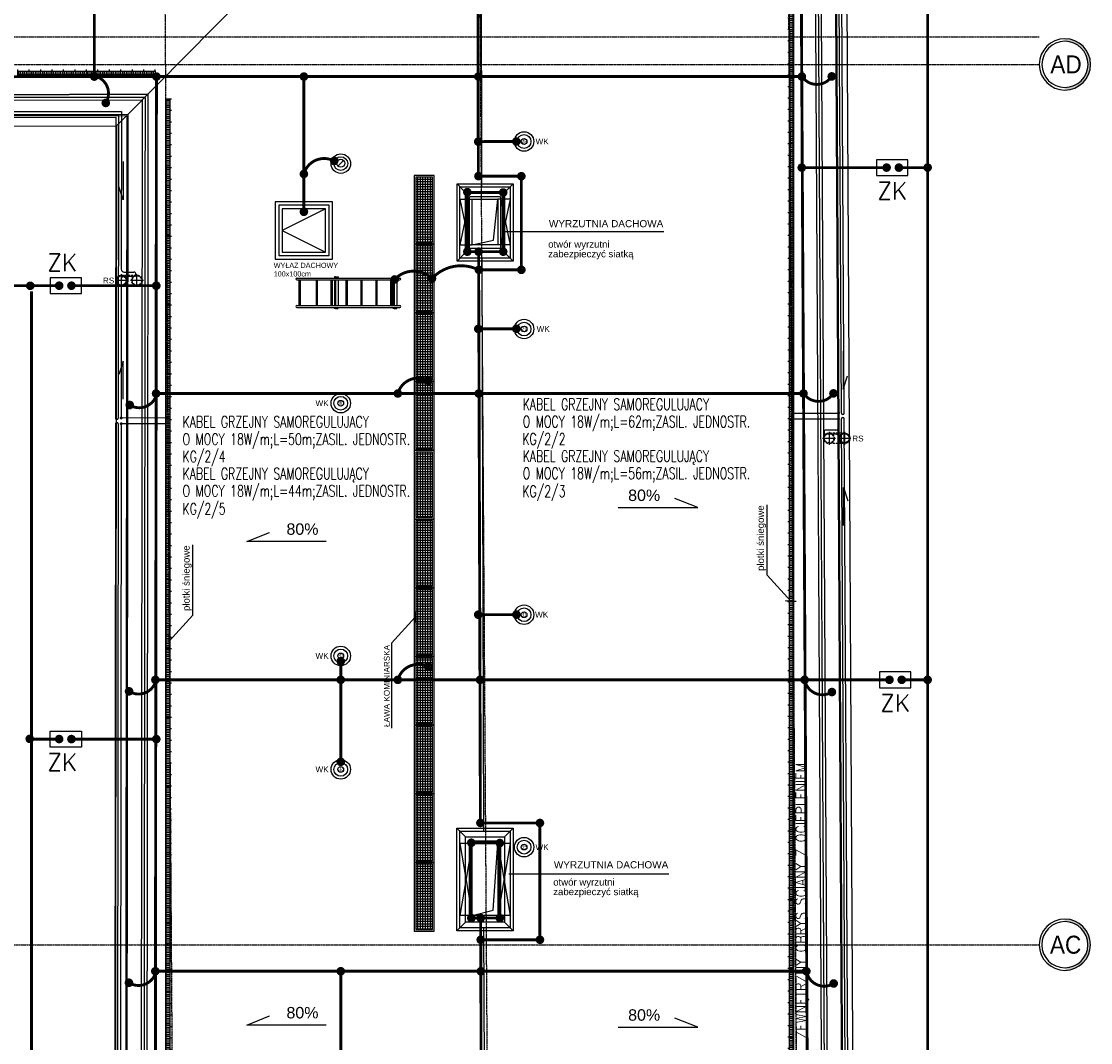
# Model space of a CAD drawing. Header units: inches. Extents: x -145354 to -97635, y 38777 to 78670.
# Tile 197 of 231: x -139761 to -137894, y 75451 to 77235. Entities that reach past the tile are written whole.
import ezdxf
from ezdxf.enums import TextEntityAlignment as Align

# ---------------------------------------------------------------- set-up
doc = ezdxf.new("R2010")
doc.units = ezdxf.units.IN
doc.header["$MEASUREMENT"] = 0
for name, pattern in [('CENTER', [2, 1.25, -0.25, 0.25, -0.25]), ('CONTINUA', [0]), ('DASHED2', [0.375, 0.25, -0.125]), ('HIDDEN', [0.375, 0.25, -0.125])]:
    doc.linetypes.add(name, pattern=pattern)
doc.layers.get('0').update_dxf_attribs({"color": 101})
for name, color, linetype in [('CIENKA', 8, 'CONTINUA'), ('E35', 6, 'Continuous'), ('E50', 3, 'Continuous'), ('Ins-kan', 54, 'Continuous'), ('Ins-ppoz-opis', 240, 'Continuous'), ('Ins-went', 141, 'Continuous'), ('Ins-went-opis', 141, 'Continuous'), ('Ins-wod', 152, 'Continuous'), ('Ins-wod-opis', 155, 'Continuous'), ('L_CIENKA', 8, 'Continuous'), ('Opis-spadki', 61, 'Continuous'), ('Os-osie glowne', 8, 'CENTER'), ('Os-osie-opis', 8, 'Continuous'), ('piony_K_nr', 240, 'Continuous'), ('Sc-metal', 141, 'Continuous'), ('Sch-opis', 51, 'Continuous'), ('W-idok', 9, 'Continuous')]:
    doc.layers.add(name, color=color, linetype=linetype)
doc.styles.add('arial', font='ARIAL.TTF', dxfattribs={"width": 0.75})
doc.styles.add('dwg_opis duży', font='ARIAL.TTF', dxfattribs={"width": 0.9})
doc.styles.add('dwg_opis podstawowy', font='romans.shx', dxfattribs={"width": 0.9})
doc.styles.add('ROMANS', font='romans', dxfattribs={"width": 0.85})
doc.styles.add('TYTUL2', font='ARIAL.TTF')
doc.dimstyles.new('CHMIELNA', dxfattribs={"dimscale": 3.5, "dimtxt": 4, "dimasz": 1.5, "dimexe": 3, "dimexo": 0, "dimgap": 1, "dimtad": 1, "dimdec": 1, "dimrnd": 0.5, "dimzin": 12, "dimdsep": 46, "dimtxsty": 'ROMANS', "dimblk": 'DIMTICK', "dimcen": 0.09, "dimse1": 1, "dimse2": 1, "dimclrd": 143, "dimclrt": 53, "dimadec": 0, "dimazin": 0, "dimtfac": 1, "dimtdec": 1, "dimtix": 1, "dimtmove": 2, "dimatfit": 2, "dimldrblk": 'ARCHTICK', "dimfxl": 0, "dimtolj": 1, "dimtzin": 0, "dimarcsym": 0})

# ---------------------------------------------------------------- blocks, each defined once
blk = doc.blocks.new('rura_spustowa')
at = {"layer": 'Ins-wod', "linetype": 'Continuous'}
for p, q in [((-11.2, 0), (11.2, 0)), ((0, -11.2), (0, 11.2))]:
    blk.add_line(p, q, dxfattribs=at)
at = {"layer": 'Ins-wod', "linetype": 'Continuous', "ltscale": 25}
for radius in [9.25, 8.25]:
    blk.add_circle((0, 0), radius, dxfattribs=at)
blk = doc.blocks.new('RURASPUSTOWA')
at = {"layer": 'Ins-wod', "linetype": 'HIDDEN', "ltscale": 15}
for p, q in [((-20.5, 27), (-20.5, 0)), ((-2, 27), (-2, 0))]:
    blk.add_line(p, q, dxfattribs=at)
at = {"layer": 'Ins-wod', "linetype": 'HIDDEN'}
for p, q in [((-22.5, 0), (0, 0)), ((-11.3, -11.3), (-11.3, 11.3))]:
    blk.add_line(p, q, dxfattribs=at)
at = {"layer": 'Ins-wod', "linetype": 'HIDDEN', "ltscale": 15}
for radius in [9.25, 8.25]:
    blk.add_circle((-11.3, 0), radius, dxfattribs=at)
at = {"layer": 'Ins-wod', "linetype": 'Continuous'}
blk.add_blockref('rura_spustowa', (-11.3, 27), dxfattribs=at)
blk = doc.blocks.new('rura went')
at = {"layer": 'Ins-went'}
blk.add_circle((75787.8, -38957.3), 7, dxfattribs=at)
at = {"layer": 'Sc-metal'}
blk.add_line((75792.8, -38952.4), (75782.9, -38962.3), dxfattribs=at)
blk = doc.blocks.new('SPADKI')
at = {"ltscale": 25}
blk.add_lwpolyline([(0, 0), (0, -70), (-8, -50), (-8, -50)], dxfattribs=at)
at = {"ltscale": 25, "style": 'ROMANS', "width": 0.7}
blk.add_attdef('SP%', text='', height=18, rotation=90, dxfattribs=at).set_placement((-4.9, -24.05), align=Align.CENTER)
blk = doc.blocks.new('drabina')
at = {"layer": 'L_CIENKA'}
for p, q in [((-3.6, 3), (176.4, 3)), ((-3.6, 0), (176.4, 0)), ((0, 0), (0, -45)), ((2, 0), (2, -45)), ((30, 0), (30, -45)), ((32, 0), (32, -45)), ((56.1, 0), (56.1, -45)), ((58.1, 0), (58.1, -45)), ((62.5, 5.1), (62.5, 3)), ((64, 5.1), (62.5, 5.1)), ((62.5, 0), (62.5, -45)), ((64, 5.1), (64, 3)), ((64, 5.1), (68.6, 5.1)), ((64, 0), (64, -45)), ((68.6, 5.1), (68.6, 3)), ((68.6, 0), (68.6, -45)), ((82.1, 0), (82.1, -45)), ((84.1, 0), (84.1, -45)), ((108.2, 0), (108.2, -45)), ((110.2, 0), (110.2, -45)), ((134.3, 0), (134.3, -45)), ((136.3, 0), (136.3, -45)), ((160.3, 0), (160.3, -45)), ((162.3, 0), (162.3, -45)), ((166.2, 5.1), (164.6, 5.1)), ((164.6, 5.1), (164.6, 3)), ((164.6, 0), (164.6, -45)), ((166.2, 5.1), (170.8, 5.1)), ((166.2, 5.1), (166.2, 3)), ((166.2, 0), (166.2, -45)), ((170.8, 5.1), (170.8, 3)), ((170.8, 0), (170.8, -45)), ((-3.6, -45), (176.4, -45)), ((-3.6, -48), (176.4, -48)), ((62.5, -50.1), (62.5, -48)), ((64, -50.1), (62.5, -50.1)), ((64, -50.1), (64, -48)), ((64, -50.1), (68.6, -50.1)), ((68.6, -50.1), (68.6, -48)), ((164.6, -50.1), (164.6, -48)), ((166.2, -50.1), (164.6, -50.1)), ((166.2, -50.1), (166.2, -48)), ((166.2, -50.1), (170.8, -50.1)), ((170.8, -50.1), (170.8, -48))]:
    blk.add_line(p, q, dxfattribs=at)
for centre, start, end in [((-3.6, 1.5), 90, 270), ((176.4, 1.5), 270, 90), ((-3.6, -46.5), 90, 270), ((176.4, -46.5), 270, 90)]:
    blk.add_arc(centre, 1.5, start, end, dxfattribs=at)
blk = doc.blocks.new('spadek_rynna')
at = {"layer": 'Ins-wod-opis'}
for p, q in [((0, 66.6), (0, 0)), ((0, 0), (7.8, 23.3))]:
    blk.add_line(p, q, dxfattribs=at)
blk = doc.blocks.new('DIMTICK')
for p, q in [((-1, 0), (1, 0)), ((0, 1), (0, -1))]:
    blk.add_line(p, q)
at = {"const_width": 0.141}
blk.add_lwpolyline([(0.71, 0.71), (-0.71, -0.71)], dxfattribs=at)
blk = doc.blocks.new('płotek')
at = {"layer": 'CIENKA'}
h = blk.add_hatch(dxfattribs=at)
h.set_pattern_fill('LINE', color=256, angle=90, style=0)
h.set_pattern_definition([(90, (-76858.9865, 40023.877), (-3.175, 2e-16), [])])
h.paths.add_polyline_path([(120, -1), (0, -1), (0, -7), (120, -7)])
for p, q in [((120, 0), (0, 0)), ((0, 0), (0, -7)), ((120, -7), (120, 0)), ((120, -1), (0, -1)), ((0, -7), (120, -7)), ((0, -7), (0, -10)), ((20, -7), (20, -10)), ((40, -7), (40, -10)), ((60, -7), (60, -10)), ((80, -7), (80, -10)), ((100, -7), (100, -10)), ((120, -7), (120, -10))]:
    blk.add_line(p, q, dxfattribs=at)
blk = doc.blocks.new('_opis_osi')
blk.add_hatch(color=256).paths.add_polyline_path([(32, -32), (28.8, -32, -1), (-28.8, -32), (-32, -32, 1)])
for radius in [32, 28.8]:
    blk.add_circle((0, -32), radius)
at = {"style": 'dwg_opis duży', "width": 0.9}
blk.add_attdef('AXNAMEV', text='', height=22.4, rotation=90, dxfattribs=at).set_placement((0, -32), align=Align.MIDDLE_CENTER)

msp = doc.modelspace()

# ---------------------------------------------------------------- hatches: boundary and pattern name
at = {"layer": 'L_CIENKA'}
h = msp.add_hatch(dxfattribs=at)
h.set_pattern_fill('ANSI37', color=256, scale=35, angle=135, style=0)
h.set_pattern_definition([(7e-15, (-228830.8194, -32266.5665), (1e-15, -4.375), []), (270, (-228830.8194, -32266.5665), (-4.375, -1e-15), [])])
h.paths.add_polyline_path([(-139072.61, 76962.92), (-139043.61, 76962.92), (-139043.61, 76848.92), (-139072.61, 76848.92), (-139072.61, 76872.92)])
h = msp.add_hatch(dxfattribs=at)
h.set_pattern_fill('ANSI37', color=256, scale=35, angle=135, style=0)
h.set_pattern_definition([(7e-15, (-228830.8194, -32386.5665), (1e-15, -4.375), []), (270, (-228830.8194, -32386.5665), (-4.375, -1e-15), [])])
h.paths.add_polyline_path([(-139072.61, 76842.92), (-139043.61, 76842.92), (-139043.61, 76728.92), (-139072.61, 76728.92), (-139072.61, 76752.92)])
h = msp.add_hatch(dxfattribs=at)
h.set_pattern_fill('ANSI37', color=256, scale=35, angle=135, style=0)
h.set_pattern_definition([(7e-15, (-228830.8194, -32506.5665), (1e-15, -4.375), []), (270, (-228830.8194, -32506.5665), (-4.375, -1e-15), [])])
h.paths.add_polyline_path([(-139072.61, 76722.92), (-139043.61, 76722.92), (-139043.61, 76608.92), (-139072.61, 76608.92), (-139072.61, 76632.92)])
h = msp.add_hatch(dxfattribs=at)
h.set_pattern_fill('ANSI37', color=256, scale=35, angle=135, style=0)
h.set_pattern_definition([(7e-15, (-228830.8194, -32626.5665), (1e-15, -4.375), []), (270, (-228830.8194, -32626.5665), (-4.375, -1e-15), [])])
h.paths.add_polyline_path([(-139072.61, 76602.92), (-139043.61, 76602.92), (-139043.61, 76488.92), (-139072.61, 76488.92), (-139072.61, 76512.92)])
h = msp.add_hatch(dxfattribs=at)
h.set_pattern_fill('ANSI37', color=256, scale=35, angle=135, style=0)
h.set_pattern_definition([(7e-15, (-228830.8194, -32746.5665), (1e-15, -4.375), []), (270, (-228830.8194, -32746.5665), (-4.375, -1e-15), [])])
h.paths.add_polyline_path([(-139072.61, 76482.92), (-139043.61, 76482.92), (-139043.61, 76368.92), (-139072.61, 76368.92), (-139072.61, 76392.92)])
h = msp.add_hatch(dxfattribs=at)
h.set_pattern_fill('ANSI37', color=256, scale=35, angle=135, style=0)
h.set_pattern_definition([(7e-15, (-228830.8194, -32866.5665), (1e-15, -4.375), []), (270, (-228830.8194, -32866.5665), (-4.375, -1e-15), [])])
h.paths.add_polyline_path([(-139072.61, 76362.92), (-139043.61, 76362.92), (-139043.61, 76248.92), (-139072.61, 76248.92), (-139072.61, 76272.92)])
h = msp.add_hatch(dxfattribs=at)
h.set_pattern_fill('ANSI37', color=256, scale=35, angle=135, style=0)
h.set_pattern_definition([(7e-15, (-228830.8194, -32986.5665), (1e-15, -4.375), []), (270, (-228830.8194, -32986.5665), (-4.375, -1e-15), [])])
h.paths.add_polyline_path([(-139072.61, 76242.92), (-139043.61, 76242.92), (-139043.61, 76128.92), (-139072.61, 76128.92), (-139072.61, 76152.92)])
h = msp.add_hatch(dxfattribs=at)
h.set_pattern_fill('ANSI37', color=256, scale=35, angle=135, style=0)
h.set_pattern_definition([(7e-15, (-228830.8194, -33106.5665), (1e-15, -4.375), []), (270, (-228830.8194, -33106.5665), (-4.375, -1e-15), [])])
h.paths.add_polyline_path([(-139072.61, 76122.92), (-139043.61, 76122.92), (-139043.61, 76008.92), (-139072.61, 76008.92), (-139072.61, 76032.92)])
h = msp.add_hatch(dxfattribs=at)
h.set_pattern_fill('ANSI37', color=256, scale=35, angle=135, style=0)
h.set_pattern_definition([(7e-15, (-228830.8194, -33226.5665), (1e-15, -4.375), []), (270, (-228830.8194, -33226.5665), (-4.375, -1e-15), [])])
h.paths.add_polyline_path([(-139072.61, 76002.92), (-139043.61, 76002.92), (-139043.61, 75888.92), (-139072.61, 75888.92), (-139072.61, 75912.92)])
h = msp.add_hatch(dxfattribs=at)
h.set_pattern_fill('ANSI37', color=256, scale=35, angle=135, style=0)
h.set_pattern_definition([(7e-15, (-228830.8194, -33346.5665), (1e-15, -4.375), []), (270, (-228830.8194, -33346.5665), (-4.375, -1e-15), [])])
h.paths.add_polyline_path([(-139072.61, 75882.92), (-139043.61, 75882.92), (-139043.61, 75768.92), (-139072.61, 75768.92), (-139072.61, 75792.92)])
h = msp.add_hatch(dxfattribs=at)
h.set_pattern_fill('ANSI37', color=256, scale=35, angle=135, style=0)
h.set_pattern_definition([(7e-15, (-228830.8194, -33466.5665), (1e-15, -4.375), []), (270, (-228830.8194, -33466.5665), (-4.375, -1e-15), [])])
h.paths.add_polyline_path([(-139072.61, 75762.92), (-139043.61, 75762.92), (-139043.61, 75648.92), (-139072.61, 75648.92), (-139072.61, 75672.92)])

# ---------------------------------------------------------------- linework, layer by layer
at = {"layer": 'E35'}
for p, q in [((-138324.35, 76550.95), (-138334.23, 78342.53)), ((-138329.35, 76550.95), (-138339.17, 78332.32)), ((-138334.35, 76550.95), (-138343.7, 78247.28)), ((-140552.52, 77071.72), (-139591.51, 77072.65)), ((-140335.95, 77076.93), (-139586.5, 77077.66)), ((-139591.51, 77072.65), (-139592.07, 76542.28)), ((-139586.5, 77077.66), (-139586.79, 76802.15)), ((-140552.52, 77066.72), (-139596.52, 77067.65)), ((-139596.52, 77067.65), (-139597.07, 76542.28)), ((-139581.79, 76797.15), (-139564.74, 76797.15)), ((-139586.81, 76784.97), (-139587.07, 76542.29)), ((-139581.81, 76789.96), (-139564.74, 76789.96)), ((-139597.08, 76532.27), (-139598.49, 75192.06)), ((-139592.08, 76532.27), (-139593.49, 75193.31)), ((-139587.08, 76532.29), (-139588.49, 75193.33)), ((-138334.21, 76526.36), (-138334.29, 76540.95)), ((-138319.33, 74735.34), (-138329.29, 76540.95)), ((-138314.29, 74727.31), (-138324.29, 76540.95)), ((-138339.21, 76521.33), (-138356.12, 76521.33)), ((-138339.12, 76514.15), (-138356.12, 76514.15)), ((-138324.75, 74811.33), (-138334.12, 76509.17))]:
    msp.add_line(p, q, dxfattribs=at)
for points in [[(-138268.03, 76993.55), (-138268.03, 76965.82), (-138213.21, 76965.82), (-138213.21, 76993.55)], [(-139656.26, 76759.6), (-139656.26, 76787.33), (-139711.09, 76787.33), (-139711.09, 76759.6)], [(-138263.07, 76098.92), (-138263.07, 76071.19), (-138208.25, 76071.19), (-138208.25, 76098.92)], [(-139656.26, 75995.38), (-139656.26, 75967.66), (-139711.09, 75967.66), (-139711.09, 75995.38)]]:
    msp.add_lwpolyline(points, close=True, dxfattribs=at)
at = {"layer": 'E35', "const_width": 6.79}
for points in [[(-138252.82, 76982.08, -1), (-138248.02, 76977.29, -1)], [(-138231.4, 76982.12, -1), (-138226.6, 76977.33, -1)], [(-139692.9, 76771.03, -1), (-139697.7, 76775.83, -1)], [(-139671.48, 76771.07, -1), (-139676.28, 76775.86, -1)], [(-138247.86, 76087.45, -1), (-138243.06, 76082.66, -1)], [(-138226.44, 76087.49, -1), (-138221.64, 76082.69, -1)], [(-139692.9, 75983.96, 1), (-139697.7, 75979.16, 1)], [(-139671.48, 75983.92, 1), (-139676.28, 75979.12, 1)]]:
    msp.add_lwpolyline(points, format="xyb", close=True, dxfattribs=at)
at = {"layer": 'E35'}
for centre, radius, start, end in [((-139581.79, 76802.15), 5, 179.93977, 270), ((-139564.74, 76793.55), 3.59, 270, 90), ((-139581.81, 76784.96), 5, 90, 179.93977), ((-138326.85, 76550.95), 2.5, 180, 0), ((-139594.57, 76542.28), 2.5, 180.111, 0.111), ((-139594.56, 76532.28), 2.5, 0.111, 180.111), ((-138326.79, 76540.95), 2.5, 0, 180), ((-138356.12, 76517.74), 3.59, 90, 270), ((-138339.21, 76526.33), 5, 270, 0.31605), ((-138339.12, 76509.15), 5, 0.31605, 90)]:
    msp.add_arc(centre, radius, start, end, dxfattribs=at)
at = {"layer": 'E50'}
for p, q in [((-138417.19, 76550.95), (-138334.29, 76550.95)), ((-139504.17, 76542.45), (-139587.07, 76542.29)), ((-139504.08, 76532.45), (-139586.98, 76532.29)), ((-138417.25, 76540.95), (-138334.35, 76540.95))]:
    msp.add_line(p, q, dxfattribs=at)
at = {"layer": 'E50', "linetype": 'HIDDEN', "ltscale": 100, "const_width": 5}
for points in [[(-143011.89, 78545.29), (-140123.61, 78545.29, 0.4142136), (-140073.61, 78595.29), (-140073.61, 78595.29, -0.4142136), (-140023.61, 78645.29), (-139455.81, 78645.29, -0.4142136), (-139405.81, 78595.29), (-139405.81, 78595.29, 0.4142136), (-139355.81, 78545.29), (-138228.81, 78545.29, -0.4142136), (-138178.81, 78495.29), (-138178.81, 74625.14, -0.4142136), (-138228.81, 74575.14), (-139693.78, 74575.14, -0.4142136), (-139743.78, 74625.14), (-139743.78, 76763.47)], [(-139695.3, 76773.47), (-140018.31, 76773.47, -0.4142136), (-140068.31, 76823.47), (-140068.31, 76967.06, 0.4142136), (-140118.31, 77017.06), (-140937.32, 77017.06, 0.4142136), (-140987.32, 76967.06), (-140987.32, 76822.98, -0.4142136), (-141037.32, 76772.98), (-141419.75, 76772.98)], [(-138178.81, 76979.83, -0.0427549), (-138180.51, 76979.69), (-138229, 76979.69)], [(-139746.66, 75981.94, 0.0729899), (-139743.78, 75981.52), (-139695.3, 75981.52)]]:
    msp.add_lwpolyline(points, format="xyb", dxfattribs=at)
at = {"layer": 'E50', "const_width": 5}
for points in [[(-138385.65, 74792.4), (-138404.86, 78275.24)], [(-138965.23, 77706.99), (-138963.34, 76964.81)], [(-139634, 77138.7), (-139634, 77293.58)], [(-141589.59, 77136.72), (-139525.44, 77138.72)], [(-139525.44, 77138.72), (-139527.91, 74793.64)], [(-139525.44, 77138.72), (-138398.44, 77138.72)], [(-138888.21, 76964.7), (-138963.15, 76964.81)], [(-138888.21, 76964.7), (-138888.21, 76801.16), (-138962.4, 76801.16)], [(-138981.95, 76936.26), (-138919.91, 76936.26), (-138919.91, 76832.86), (-138982.53, 76832.86), (-138982.53, 76936.84)], [(-138962.87, 76832.86), (-138959.73, 75835.1)], [(-139526.02, 76585.11), (-138389.95, 76585.11)], [(-139527.21, 76085.05), (-138393.65, 76085.05)], [(-138855.82, 75835), (-138959.73, 75835.1)], [(-138855.82, 75835), (-138855.82, 75631.06), (-138959.18, 75631.06)], [(-138975.01, 75799.93), (-138925.83, 75799.93), (-138925.83, 75668.99), (-138975.59, 75668.99), (-138975.59, 75800.5)], [(-138959.26, 75668.99), (-138958.36, 75361.99)], [(-139527.41, 75576.05), (-138390.56, 75576.05)]]:
    msp.add_lwpolyline(points, dxfattribs=at)
at = {"layer": 'E50'}
for points, const_width in [([(-139634, 77142.45, 1), (-139634, 77134.95, 1)], 7.5), ([(-139525.44, 77142.47, 1), (-139525.44, 77134.97, 1)], 7.5), ([(-139269.43, 77142.16, -1), (-139266.48, 77135.27, -1)], 7.5), ([(-138963.37, 77142.47, 1), (-138963.37, 77134.97, 1)], 7.5), ([(-138398.44, 77142.47, 1), (-138398.44, 77134.97, 1)], 7.5), ([(-138398.42, 77134.97, -1), (-138398.46, 77142.47, -1)], 7.5), ([(-138346.18, 77135.25, -1), (-138346.22, 77142.75, -1)], 7.5), ([(-139610.49, 77094.22, 1), (-139617.34, 77091.17, 1)], 7.5), ([(-138963.49, 77028.87, 1), (-138963.49, 77021.37, 1)], 7.5), ([(-138896.88, 77029.03, 1), (-138896.88, 77021.53, 1)], 7.5), ([(-139214.99, 76995.11, -1), (-139214.99, 76987.61, -1)], 7.5), ([(-138394.86, 76979.69, 1), (-138402.36, 76979.69, 1)], 7.5), ([(-138246.67, 76979.69, -1), (-138254.17, 76979.69, -1)], 7.5), ([(-138225.25, 76979.73, -1), (-138232.75, 76979.73, -1)], 7.5), ([(-138175.06, 76979.83, -1), (-138182.56, 76979.83, -1)], 7.5), ([(-139269.43, 76972.07, -1), (-139266.48, 76965.18, -1)], 7.5), ([(-138963.15, 76968.56, 1), (-138963.15, 76961.06, 1)], 7.5), ([(-138888.21, 76968.45, 1), (-138888.21, 76960.95, 1)], 7.5), ([(-138982.53, 76940.59, 1), (-138982.53, 76933.09, 1)], 7.5), ([(-138919.91, 76940.01, 1), (-138919.91, 76932.51, 1)], 7.5), ([(-139269.43, 76906, -1), (-139266.48, 76899.11, -1)], 7.5), ([(-138982.53, 76836.61, 1), (-138982.53, 76829.11, 1)], 7.5), ([(-138962.87, 76836.61, 1), (-138962.87, 76829.11, 1)], 7.5), ([(-138919.91, 76836.61, 1), (-138919.91, 76829.11, 1)], 7.5), ([(-139045.76, 76789.45, -1), (-139042.8, 76782.56, -1)], 7.5), ([(-138962.4, 76804.91, 1), (-138962.4, 76797.41, 1)], 7.5), ([(-138962.4, 76804.91, -1), (-138962.4, 76797.41, -1)], 7.5), ([(-138888.21, 76804.91, 1), (-138888.21, 76797.41, 1)], 7.5), ([(-139749.57, 76773.25, -1), (-139742.07, 76773.25, -1)], 7.5), ([(-139699.05, 76773.43, -1), (-139691.55, 76773.43, -1)], 7.5), ([(-139677.63, 76773.47, -1), (-139670.13, 76773.47, -1)], 7.5), ([(-139525.69, 76777.22, 1), (-139525.69, 76769.72, 1)], 7.5), ([(-139110.88, 76787.81, -1), (-139107.93, 76780.91, -1)], 7.5), ([(-138963.49, 76701.75, 1), (-138963.49, 76694.25, 1)], 7.5), ([(-138896.88, 76701.91, 1), (-138896.88, 76694.41, 1)], 7.5), ([(-139050.93, 76611.6, -1), (-139050.93, 76604.1, -1)], 7.5), ([(-139526.02, 76588.86, 1), (-139526.02, 76581.36, 1)], 7.5), ([(-139105.37, 76588.56, -1), (-139102.42, 76581.67, -1)], 7.5), ([(-138962.59, 76588.86, 1), (-138962.59, 76581.36, 1)], 7.5), ([(-138395.54, 76588.86, 1), (-138395.54, 76581.36, 1)], 7.5), ([(-138395.51, 76581.36, -1), (-138395.56, 76588.86, -1)], 7.5), ([(-138343.27, 76581.65, -1), (-138343.31, 76589.15, -1)], 7.5), ([(-139570.5, 76561.61, 1), (-139573.55, 76568.46, 1)], 7.5), ([(-138333.04, 76550.95, -1), (-138335.54, 76550.95, -1)], 2.5), ([(-139588.32, 76542.29, 1), (-139585.82, 76542.29, 1)], 2.5), ([(-139588.23, 76532.29, 1), (-139585.73, 76532.29, 1)], 2.5), ([(-138333.1, 76540.95, -1), (-138335.6, 76540.95, -1)], 2.5), ([(-138963.49, 76202.5, 1), (-138963.49, 76195, 1)], 7.5), ([(-138896.88, 76202.66, 1), (-138896.88, 76195.16, 1)], 7.5), ([(-139050.93, 76111.54, -1), (-139050.93, 76104.04, -1)], 7.5), ([(-139527.21, 76088.8, 1), (-139527.21, 76081.3, 1)], 7.5), ([(-139105.37, 76088.5, -1), (-139102.42, 76081.61, -1)], 7.5), ([(-138960.48, 76088.8, 1), (-138960.48, 76081.3, 1)], 7.5), ([(-138389.9, 76085.05, 1), (-138397.4, 76085.05, 1)], 7.5), ([(-138393.63, 76081.3, -1), (-138393.67, 76088.8, -1)], 7.5), ([(-138241.71, 76085.05, -1), (-138249.21, 76085.05, -1)], 7.5), ([(-138220.29, 76085.09, -1), (-138227.79, 76085.09, -1)], 7.5), ([(-138175.06, 76085.05, -1), (-138182.56, 76085.05, -1)], 7.5), ([(-139571.69, 76061.55, 1), (-139574.74, 76068.4, 1)], 7.5), ([(-138347.51, 76060.26, -1), (-138344.44, 76067.1, -1)], 7.5), ([(-139750.41, 75981.94, 1), (-139742.91, 75981.94, 1)], 7.5), ([(-139699.05, 75981.56, 1), (-139691.55, 75981.56, 1)], 7.5), ([(-139677.63, 75981.52, 1), (-139670.13, 75981.52, 1)], 7.5), ([(-139525.69, 75977.77, -1), (-139525.69, 75985.27, -1)], 7.5), ([(-138959.73, 75838.85, 1), (-138959.73, 75831.35, 1)], 7.5), ([(-138855.82, 75838.75, -1), (-138855.82, 75831.25, -1)], 7.5), ([(-138855.82, 75838.75, 1), (-138855.82, 75831.25, 1)], 7.5), ([(-138975.59, 75804.25, 1), (-138975.59, 75796.75, 1)], 7.5), ([(-138925.83, 75803.68, 1), (-138925.83, 75796.18, 1)], 7.5), ([(-138975.59, 75672.74, 1), (-138975.59, 75665.24, 1)], 7.5), ([(-138959.26, 75672.74, 1), (-138959.26, 75665.24, 1)], 7.5), ([(-138925.83, 75672.74, 1), (-138925.83, 75665.24, 1)], 7.5), ([(-138959.18, 75634.81, 1), (-138959.18, 75627.31, 1)], 7.5), ([(-138855.82, 75634.81, 1), (-138855.82, 75627.31, 1)], 7.5), ([(-139527.41, 75579.8, 1), (-139527.41, 75572.3, 1)], 7.5), ([(-138958.99, 75579.8, 1), (-138958.99, 75572.3, 1)], 7.5), ([(-138390.56, 75579.8, 1), (-138390.56, 75572.3, 1)], 7.5), ([(-139571.89, 75552.55, 1), (-139574.94, 75559.4, 1)], 7.5), ([(-138344.42, 75551.26, -1), (-138341.35, 75558.1, -1)], 7.5)]:
    msp.add_lwpolyline(points, format="xyb", close=True, dxfattribs=dict(at, const_width=const_width))
at = {"layer": 'E50', "const_width": 5}
for points in [[(-139613.92, 77092.69, 0.5334917), (-139635.05, 77140.1, 2.2183293)], [(-138346.2, 77139, -0.5334917), (-138398.1, 77138.72, -2.2183293)], [(-139267.95, 76968.63, -0.4832946), (-139215.31, 76991.23, -2.2183293)], [(-139109.4, 76784.36, -0.4271243), (-139044.6, 76785.87, -2.2183293)], [(-139044.28, 76786, -0.3338665), (-138962.72, 76801.02, -2.2183293)], [(-139103.9, 76585.11, -0.4832946), (-139051.25, 76607.71, -2.2183293)], [(-139572.03, 76565.03, 0.5334917), (-139524.62, 76586.17, 2.2183293)], [(-138343.29, 76585.4, -0.5334917), (-138395.19, 76585.11, -2.2183293)], [(-139103.9, 76085.05, -0.4832946), (-139051.25, 76107.65, -2.2183293)], [(-139573.22, 76064.97, 0.5334917), (-139525.81, 76086.11, 2.2183293)], [(-138345.98, 76063.68, -0.5334917), (-138393.33, 76084.91, -2.2183293)], [(-139573.41, 75555.97, 0.5334917), (-139526.01, 75577.11, 2.2183293)], [(-138342.89, 75554.68, -0.5334917), (-138390.25, 75575.91, -2.2183293)]]:
    msp.add_lwpolyline(points, format="xyb", dxfattribs=at)
at = {"layer": 'E50', "linetype": 'Continuous', "const_width": 5}
for points in [[(-139267.95, 76902.55), (-139267.95, 77138.72)], [(-138896.88, 77025.28), (-138963.49, 77025.12)], [(-138395.68, 76979.69), (-138248.67, 76979.69)], [(-139528.62, 76773.47), (-139675.63, 76773.47)], [(-138896.88, 76698.16), (-138963.49, 76698)], [(-138896.88, 76198.91), (-138963.49, 76198.75)], [(-138390.72, 76085.05), (-138243.7, 76085.05)], [(-139528.62, 75981.52), (-139675.63, 75981.52)]]:
    msp.add_lwpolyline(points, dxfattribs=at)
at = {"layer": 'E50', "const_width": 7.5, "elevation": 2}
for points in [[(-139205.04, 76121.06, -1), (-139202.08, 76114.17, -1)], [(-139205.04, 76088.5, -1), (-139202.08, 76081.61, -1)], [(-139205.04, 75945.26, -1), (-139202.08, 75938.36, -1)], [(-139205.04, 75579.5, -1), (-139202.08, 75572.61, -1)]]:
    msp.add_lwpolyline(points, format="xyb", close=True, dxfattribs=at)
at = {"layer": 'E50', "linetype": 'Continuous', "const_width": 5, "elevation": 2}
for points in [[(-139203.56, 76117.61), (-139203.56, 75941.81)], [(-139203.56, 75394.04), (-139203.56, 75576.05)]]:
    msp.add_lwpolyline(points, dxfattribs=at)
at = {"layer": 'E50', "linetype": 'HIDDEN', "ltscale": 100, "const_width": 5}
msp.add_lwpolyline([(-138178.81, 76085.05), (-138224.04, 76085.05)], dxfattribs=at)
at = {"layer": 'Ins-kan'}
for centre in [(-138883.47, 77025.28), (-138883.47, 76697.78), (-139203.56, 76568.18), (-138883.47, 76198.78), (-139203.56, 76126.75, 2), (-139203.56, 75928.59, 2), (-138883.47, 75792.83)]:
    msp.add_circle(centre, 5, dxfattribs=at)
at = {"layer": 'Ins-went'}
for p, q in [((-138974.08, 76844.76), (-138974.08, 76924.76)), ((-138974.08, 76924.76), (-138929.08, 76924.76)), ((-138937.08, 76852.76), (-138929.08, 76924.76)), ((-138929.08, 76924.76), (-138929.08, 76844.76)), ((-138974.08, 76844.76), (-138937.08, 76852.76)), ((-138929.08, 76844.76), (-138974.08, 76844.76)), ((-138937.51, 75682.6, 2), (-138929.31, 75799.26, 4)), ((-138974.31, 75673.26, 4), (-138937.51, 75682.6, 2))]:
    msp.add_line(p, q, dxfattribs=at)
at = {"layer": 'Ins-went', "elevation": 4}
msp.add_lwpolyline([(-138974.31, 75799.26), (-138929.31, 75799.26), (-138929.31, 75673.26), (-138974.31, 75673.26)], close=True, dxfattribs=at)
at = {"layer": 'Ins-wod'}
msp.add_line((-138360.19, 76495.99), (-138360.19, 76518.49), dxfattribs=at)
at = {"layer": 'L_CIENKA'}
for p, q in [((-138995.58, 76924.76), (-138974.08, 76924.76)), ((-138978.58, 76924.76), (-138995.58, 76844.76)), ((-138995.58, 76924.76), (-138978.58, 76844.76)), ((-138907.58, 76924.76), (-138929.08, 76924.76)), ((-138924.58, 76924.76), (-138907.58, 76844.76)), ((-138907.58, 76924.76), (-138924.58, 76844.76)), ((-138995.58, 76844.76), (-138974.08, 76844.76)), ((-138907.58, 76844.76), (-138929.08, 76844.76)), ((-138974.31, 75799.26, 4), (-138995.81, 75799.26, 4)), ((-138995.81, 75799.26, 4), (-138974.31, 75673.26, 4)), ((-138974.31, 75799.26, 4), (-138995.81, 75673.26, 4)), ((-138907.81, 75799.26, 4), (-138929.31, 75799.26, 4)), ((-138929.31, 75799.26, 4), (-138907.81, 75673.26, 4)), ((-138907.81, 75799.26, 4), (-138929.31, 75673.26, 4)), ((-138974.31, 75673.26, 4), (-138995.81, 75673.26, 4)), ((-138907.81, 75673.26, 4), (-138929.31, 75673.26, 4))]:
    msp.add_line(p, q, dxfattribs=at)
at = {"layer": 'L_CIENKA', "elevation": 2}
for points in [[(-139040.61, 76845.92), (-139040.61, 76935.92), (-139040.61, 76935.92), (-139040.61, 76965.92), (-139040.61, 76965.92), (-139075.61, 76965.92), (-139075.61, 76845.92), (-139040.61, 76845.92)], [(-139043.61, 76848.92), (-139043.61, 76938.92), (-139043.61, 76938.92), (-139043.61, 76962.92), (-139043.61, 76962.92), (-139072.61, 76962.92), (-139072.61, 76848.92), (-139043.61, 76848.92)], [(-139040.61, 76725.92), (-139040.61, 76815.92), (-139040.61, 76815.92), (-139040.61, 76845.92), (-139040.61, 76845.92), (-139075.61, 76845.92), (-139075.61, 76725.92), (-139040.61, 76725.92)], [(-139043.61, 76728.92), (-139043.61, 76818.92), (-139043.61, 76818.92), (-139043.61, 76842.92), (-139043.61, 76842.92), (-139072.61, 76842.92), (-139072.61, 76728.92), (-139043.61, 76728.92)], [(-139040.61, 76605.92), (-139040.61, 76695.92), (-139040.61, 76695.92), (-139040.61, 76725.92), (-139040.61, 76725.92), (-139075.61, 76725.92), (-139075.61, 76605.92), (-139040.61, 76605.92)], [(-139043.61, 76608.92), (-139043.61, 76698.92), (-139043.61, 76698.92), (-139043.61, 76722.92), (-139043.61, 76722.92), (-139072.61, 76722.92), (-139072.61, 76608.92), (-139043.61, 76608.92)], [(-139040.61, 76485.92), (-139040.61, 76575.92), (-139040.61, 76575.92), (-139040.61, 76605.92), (-139040.61, 76605.92), (-139075.61, 76605.92), (-139075.61, 76485.92), (-139040.61, 76485.92)], [(-139043.61, 76488.92), (-139043.61, 76578.92), (-139043.61, 76578.92), (-139043.61, 76602.92), (-139043.61, 76602.92), (-139072.61, 76602.92), (-139072.61, 76488.92), (-139043.61, 76488.92)], [(-139040.61, 76365.92), (-139040.61, 76455.92), (-139040.61, 76455.92), (-139040.61, 76485.92), (-139040.61, 76485.92), (-139075.61, 76485.92), (-139075.61, 76365.92), (-139040.61, 76365.92)], [(-139043.61, 76368.92), (-139043.61, 76458.92), (-139043.61, 76458.92), (-139043.61, 76482.92), (-139043.61, 76482.92), (-139072.61, 76482.92), (-139072.61, 76368.92), (-139043.61, 76368.92)], [(-139040.61, 76245.92), (-139040.61, 76335.92), (-139040.61, 76335.92), (-139040.61, 76365.92), (-139040.61, 76365.92), (-139075.61, 76365.92), (-139075.61, 76245.92), (-139040.61, 76245.92)], [(-139043.61, 76248.92), (-139043.61, 76338.92), (-139043.61, 76338.92), (-139043.61, 76362.92), (-139043.61, 76362.92), (-139072.61, 76362.92), (-139072.61, 76248.92), (-139043.61, 76248.92)], [(-139040.61, 76125.92), (-139040.61, 76215.92), (-139040.61, 76215.92), (-139040.61, 76245.92), (-139040.61, 76245.92), (-139075.61, 76245.92), (-139075.61, 76125.92), (-139040.61, 76125.92)], [(-139043.61, 76128.92), (-139043.61, 76218.92), (-139043.61, 76218.92), (-139043.61, 76242.92), (-139043.61, 76242.92), (-139072.61, 76242.92), (-139072.61, 76128.92), (-139043.61, 76128.92)], [(-139040.61, 76005.92), (-139040.61, 76095.92), (-139040.61, 76095.92), (-139040.61, 76125.92), (-139040.61, 76125.92), (-139075.61, 76125.92), (-139075.61, 76005.92), (-139040.61, 76005.92)], [(-139043.61, 76008.92), (-139043.61, 76098.92), (-139043.61, 76098.92), (-139043.61, 76122.92), (-139043.61, 76122.92), (-139072.61, 76122.92), (-139072.61, 76008.92), (-139043.61, 76008.92)], [(-139040.61, 75885.92), (-139040.61, 75975.92), (-139040.61, 75975.92), (-139040.61, 76005.92), (-139040.61, 76005.92), (-139075.61, 76005.92), (-139075.61, 75885.92), (-139040.61, 75885.92)], [(-139043.61, 75888.92), (-139043.61, 75978.92), (-139043.61, 75978.92), (-139043.61, 76002.92), (-139043.61, 76002.92), (-139072.61, 76002.92), (-139072.61, 75888.92), (-139043.61, 75888.92)], [(-139040.61, 75765.92), (-139040.61, 75855.92), (-139040.61, 75855.92), (-139040.61, 75885.92), (-139040.61, 75885.92), (-139075.61, 75885.92), (-139075.61, 75765.92), (-139040.61, 75765.92)], [(-139043.61, 75768.92), (-139043.61, 75858.92), (-139043.61, 75858.92), (-139043.61, 75882.92), (-139043.61, 75882.92), (-139072.61, 75882.92), (-139072.61, 75768.92), (-139043.61, 75768.92)], [(-139040.61, 75645.92), (-139040.61, 75735.92), (-139040.61, 75735.92), (-139040.61, 75765.92), (-139040.61, 75765.92), (-139075.61, 75765.92), (-139075.61, 75645.92), (-139040.61, 75645.92)], [(-139043.61, 75648.92), (-139043.61, 75738.92), (-139043.61, 75738.92), (-139043.61, 75762.92), (-139043.61, 75762.92), (-139072.61, 75762.92), (-139072.61, 75648.92), (-139043.61, 75648.92)]]:
    msp.add_lwpolyline(points, close=True, dxfattribs=at)
at = {"layer": 'L_CIENKA', "linetype": 'DASHED2'}
for points in [[(-138995.58, 76946.26), (-138907.58, 76946.26), (-138907.58, 76821.26), (-138995.58, 76821.26)], [(-138978.58, 76929.26), (-138924.58, 76929.26), (-138924.58, 76838.26), (-138978.58, 76838.26)]]:
    msp.add_lwpolyline(points, close=True, dxfattribs=at)
at = {"layer": 'L_CIENKA', "linetype": 'DASHED2', "elevation": 4}
for points in [[(-138995.81, 75820.76), (-138907.81, 75820.76), (-138907.81, 75651.76), (-138995.81, 75651.76)], [(-138978.81, 75803.76), (-138924.81, 75803.76), (-138924.81, 75668.76), (-138978.81, 75668.76)]]:
    msp.add_lwpolyline(points, close=True, dxfattribs=at)
at = {"layer": 'L_CIENKA'}
for centre, radius in [((-138883.47, 77025.28), 17), ((-138883.47, 77025.28), 12), ((-139203.51, 76986.66), 17), ((-139203.51, 76986.66), 12), ((-138883.47, 76697.78), 17), ((-138883.47, 76697.78), 12), ((-139203.56, 76568.18), 17), ((-139203.56, 76568.18), 12), ((-138883.47, 76198.78), 17), ((-138883.47, 76198.78), 12), ((-139203.56, 76126.75, 2), 17), ((-139203.56, 76126.75, 2), 12), ((-139203.56, 75928.59, 2), 17), ((-139203.56, 75928.59, 2), 12), ((-138883.47, 75792.83), 17), ((-138883.47, 75792.83), 12)]:
    msp.add_circle(centre, radius, dxfattribs=at)
at = {"layer": 'Os-osie glowne'}
for p, q in [((-139491.62, 74509), (-139519.42, 78670.48)), ((-138941.61, 74509), (-138969.41, 78670.48)), ((-138401.6, 74509), (-138431.07, 78651.62)), ((-139491.76, 74529), (-139518.96, 78601.42)), ((-138941.74, 74529), (-138968.95, 78601.42)), ((-138401.73, 74529), (-138428.94, 78601.42)), ((-143172.52, 77207.92), (-137984, 77207.92)), ((-143172.33, 77160.01), (-137983.81, 77160.01))]:
    msp.add_line(p, q, dxfattribs=at)
msp.add_lwpolyline([(-143172.52, 75622.42), (-137984, 75622.42)], dxfattribs=at)
msp.add_lwpolyline([(-143172.52, 75622.42), (-137984, 75622.42)], dxfattribs=at)
at = {"layer": 'Sch-opis'}
for p, q in [((-138918.97, 76868.32), (-138639.2, 76868.32)), ((-138910.19, 75746.02), (-138630.67, 75746.02))]:
    msp.add_line(p, q, dxfattribs=at)
at = {"layer": 'W-idok', "ltscale": 100}
for p, q in [((-139575.35, 77072.38), (-138345.26, 78319.42)), ((-138959.82, 77696.39), (-138957.92, 77022.37)), ((-138957.92, 77022.37), (-138957.71, 76946.26)), ((-138957.36, 76821.26), (-138954.54, 75820.76)), ((-138954.06, 75651.76), (-138953.21, 75351.12))]:
    msp.add_line(p, q, dxfattribs=at)
at = {"layer": 'W-idok'}
for p, q in [((-139595.38, 77052.77), (-139577.36, 77070.79)), ((-139000.58, 76951.26), (-138985.58, 76936.26)), ((-138902.58, 76951.26), (-138917.58, 76936.26)), ((-138985.58, 76831.26), (-139000.58, 76816.26)), ((-138917.58, 76831.26), (-138902.58, 76816.26)), ((-139000.81, 75825.76, 4), (-138985.81, 75810.76, 4)), ((-138917.81, 75810.76, 4), (-138902.81, 75825.76, 4)), ((-138985.81, 75661.76, 4), (-139000.81, 75646.76, 4)), ((-138917.81, 75661.76, 4), (-138902.81, 75646.76, 4))]:
    msp.add_line(p, q, dxfattribs=at)
at = {"layer": 'W-idok', "linetype": 'Continuous', "ltscale": 40}
for p, q in [((-139229.95, 76907.93), (-139305.95, 76869.93)), ((-139305.95, 76869.93), (-139229.95, 76831.93))]:
    msp.add_line(p, q, dxfattribs=at)
at = {"layer": 'W-idok'}
for points in [[(-141509.38, 77050.92), (-139595.38, 77052.77), (-139597.84, 74707.85), (-138305.09, 74706.49), (-138325.13, 78339.42), (-142827.29, 78339.42), (-142803.04, 74709.67), (-141507.12, 74710.92)], [(-141527.4, 77068.9), (-139577.36, 77070.79), (-139579.82, 74725.83), (-138323.19, 74724.5), (-138343.03, 78321.42), (-142809.17, 78321.42), (-142785.16, 74727.69), (-141525.13, 74728.9)], [(-141529.4, 77070.9), (-139575.35, 77072.79), (-139577.82, 74727.83), (-138325.2, 74726.51), (-138345.02, 78319.42), (-142807.15, 78319.42), (-142783.17, 74729.69), (-141527.13, 74730.9)], [(-141554.43, 77095.88), (-139550.33, 77097.82), (-139552.79, 74752.8), (-138350.34, 74751.53), (-138369.88, 78294.42), (-142781.98, 78294.42), (-142758.34, 74754.71), (-141552.16, 74755.88)], [(-139000.58, 76951.26), (-138902.58, 76951.26), (-138902.58, 76816.26), (-139000.58, 76816.26)], [(-138985.58, 76936.26), (-138917.58, 76936.26), (-138917.58, 76831.26), (-138985.58, 76831.26)]]:
    msp.add_lwpolyline(points, close=True, dxfattribs=at)
at = {"layer": 'W-idok', "linetype": 'DASHED2'}
msp.add_lwpolyline([(-141559.43, 77100.87), (-139545.32, 77102.82), (-139547.79, 74757.79), (-138355.36, 74756.54), (-138374.85, 78289.42), (-142776.95, 78289.42), (-142753.37, 74759.72), (-141557.16, 74760.87)], close=True, dxfattribs=at)
msp.add_lwpolyline([(-141564.43, 77105.87), (-139540.32, 77107.83), (-139542.78, 74762.79), (-138360.39, 74761.54), (-138379.83, 78284.42), (-142771.92, 78284.42), (-142748.4, 74764.72), (-141562.17, 74765.87), (-141564.44, 77105.87)], dxfattribs=at)
at = {"layer": 'W-idok', "linetype": 'Continuous', "ltscale": 40}
for points in [[(-139317.95, 76819.93), (-139217.95, 76819.93), (-139217.95, 76919.93), (-139317.95, 76919.93)], [(-139311.95, 76825.93), (-139223.95, 76825.93), (-139223.95, 76913.93), (-139311.95, 76913.93)], [(-139305.95, 76831.93), (-139229.95, 76831.93), (-139229.95, 76907.93), (-139305.95, 76907.93)]]:
    msp.add_lwpolyline(points, close=True, dxfattribs=at)
at = {"layer": 'W-idok', "elevation": 4}
for points in [[(-139000.81, 75825.76), (-138902.81, 75825.76), (-138902.81, 75646.76), (-139000.81, 75646.76)], [(-138985.81, 75810.76), (-138917.81, 75810.76), (-138917.81, 75661.76), (-138985.81, 75661.76)]]:
    msp.add_lwpolyline(points, close=True, dxfattribs=at)

# ---------------------------------------------------------------- block references
at = {"xscale": -1}
for name, p, rotation in [('płotek', (-138412.98, 77140.99), 270), ('płotek', (-139767.53, 77141.36), 180), ('płotek', (-139647.53, 77141.36), 180), ('płotek', (-138412.98, 77020.99), 270), ('płotek', (-139509.21, 77099.8), 90), ('płotek', (-138412.98, 76900.99), 270), ('płotek', (-139509.21, 76979.8), 90), ('płotek', (-138412.98, 76780.99), 270), ('płotek', (-139509.21, 76859.8), 90), ('płotek', (-138412.98, 76660.99), 270), ('płotek', (-139509.21, 76739.8), 90), ('płotek', (-138412.98, 76540.99), 270), ('płotek', (-139509.21, 76619.8), 90), ('płotek', (-138412.98, 76420.99), 270), ('płotek', (-139509.21, 76499.8), 90), ('płotek', (-138412.98, 76300.99), 270), ('spadek_rynna', (-138325.67, 76421.13), 180), ('płotek', (-139509.21, 76379.8), 90), ('płotek', (-138412.98, 76180.99), 270), ('płotek', (-139509.21, 76259.8), 90), ('płotek', (-138412.98, 76060.99), 270), ('płotek', (-139509.21, 76139.8), 90), ('płotek', (-138412.98, 75940.99), 270), ('płotek', (-139509.21, 76019.8), 90), ('płotek', (-138412.98, 75820.99), 270), ('płotek', (-139509.21, 75899.8), 90), ('płotek', (-138412.98, 75700.99), 270), ('płotek', (-139509.21, 75779.8), 90), ('płotek', (-138412.98, 75580.99), 270), ('płotek', (-139509.21, 75659.8), 90), ('płotek', (-138412.98, 75460.99), 270), ('płotek', (-139509.21, 75539.8), 90), ('płotek', (-138412.98, 75340.99), 270)]:
    msp.add_blockref(name, p, dxfattribs=dict(at, rotation=rotation))
msp.add_blockref('spadek_rynna', (-139583.31, 76923.6), dxfattribs=at)
for name, p in [('drabina', (-139276.75, 76783.63)), ('spadek_rynna', (-138326.32, 76592.6))]:
    msp.add_blockref(name, p)
at = {"rotation": 180}
msp.add_blockref('spadek_rynna', (-139583.31, 76641.77), dxfattribs=at)
at = {"layer": 'Ins-went'}
msp.add_blockref('rura went', (-214991.49, 115944.55), dxfattribs=at)
at = {"layer": 'Ins-wod'}
for p, rotation in [((-139559.6, 76793.93), 90), ((-138350.98, 76495.62), 270)]:
    msp.add_blockref('RURASPUSTOWA', p, dxfattribs=dict(at, rotation=rotation))
at = {"layer": 'Opis-spadki', "yscale": 1.981212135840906, "zscale": 1.981212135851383}
for p, xscale, rotation in [((-138719.05, 76385.81), -1.981212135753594, 90), ((-139228.88, 76326.8), 1.981212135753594, 270), ((-139228.88, 75482.11), 1.981212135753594, 270), ((-138719.05, 75478.09), -1.981212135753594, 90)]:
    msp.add_blockref('SPADKI', p, dxfattribs=dict(at, xscale=xscale, rotation=rotation))
at = {"layer": 'Os-osie-opis'}
ref = msp.add_blockref('_opis_osi', (-137983.81, 77160.01), dxfattribs=dict(at, xscale=-1.399999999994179, yscale=1.399999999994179, zscale=1.4, rotation=90))
ref.add_attrib('AXNAMEV', 'AD', dxfattribs={"layer": '0', "height": 31.36, "style": 'dwg_opis duży', "width": 0.9}).set_placement((-137937.14, 77160.01), align=Align.MIDDLE_CENTER)
ref = msp.add_blockref('_opis_osi', (-137984, 75622.42), dxfattribs=dict(at, xscale=-1.399999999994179, yscale=1.399999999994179, zscale=1.4, rotation=90))
ref.add_attrib('AXNAMEV', 'AC', dxfattribs={"layer": '0', "height": 31.36, "style": 'dwg_opis duży', "width": 0.9}).set_placement((-137937.88, 75622.42), align=Align.MIDDLE_CENTER)

# ---------------------------------------------------------------- texts
at = {"layer": 'E35', "style": 'ROMANS', "width": 0.7}
for s, p in [('KABEL GRZEJNY SAMOREGULUJACY', (-138885.99, 76556.2)), ('KABEL GRZEJNY SAMOREGULUJACY', (-139479.89, 76525.58)), ('O MOCY 18W/m;L=62m;ZASIL. JEDNOSTR.', (-138885.99, 76526.04)), ('O MOCY 18W/m;L=50m;ZASIL. JEDNOSTR.', (-139479.89, 76495.41)), ('KG/2/2', (-138886.54, 76495.77)), ('KG/2/4', (-139480.03, 76465.14)), ('KABEL GRZEJNY SAMOREGULUJĄCY', (-138885.99, 76465.85)), ('KABEL GRZEJNY SAMOREGULUJĄCY', (-139479.89, 76435.23)), ('O MOCY 18W/m;L=56m;ZASIL. JEDNOSTR.', (-138885.99, 76435.69)), ('O MOCY 18W/m;L=44m;ZASIL. JEDNOSTR.', (-139479.89, 76405.07)), ('KG/2/3', (-138886.54, 76404.34)), ('KG/2/5', (-139480.03, 76373.72))]:
    msp.add_text(s, height=19.95, dxfattribs=at).set_placement(p)
at = {"layer": 'E50', "linetype": 'Continuous', "style": 'ROMANS'}
for p in [(-138266.7, 76924.28), (-138261.73, 76029.65)]:
    msp.add_text('ZK', height=30, dxfattribs=at).set_placement(p)
for rotation, p in [(0, (-139716.17, 76798.87)), (360, (-139716.17, 75926.11))]:
    msp.add_text('ZK', height=30, rotation=rotation, dxfattribs=at).set_placement(p)
at = {"layer": 'Ins-ppoz-opis', "style": 'dwg_opis podstawowy', "width": 0.9}
msp.add_text('ZEWNĘTRZNY OBRYS ŚCIANY Z OCIEPLENIEM', height=18, rotation=90, dxfattribs=at).set_placement((-138390.81, 75458.35))
at = {"layer": 'Ins-went-opis', "style": 'TYTUL2'}
for p in [(-138863.35, 77020.23), (-138861.64, 76692.73), (-139247.67, 76563.13), (-138864.24, 76193.74), (-139247.67, 76121.7, 2), (-139247.67, 75923.54, 2), (-138863.58, 75787.78)]:
    msp.add_text('WK', height=10.212, dxfattribs=at).set_placement(p)
at = {"layer": 'Ins-wod-opis', "style": 'TYTUL2'}
for p in [(-139609.03, 76782.49), (-138300.56, 76506.53)]:
    msp.add_text('RS', height=10.212, dxfattribs=at).set_placement(p, align=Align.MIDDLE)
at = {"layer": 'Opis-spadki'}
for s, height, style, p in [('WYRZUTNIA DACHOWA', 12.5, 'TYTUL2', (-138840.17, 76875.56)), ('otwór wyrzutni ', 12, 'arial', (-138841.42, 76839.81)), ('zabezpieczyć siatką', 12, 'arial', (-138841.42, 76823.02)), ('WYŁAZ DACHOWY', 9, 'TYTUL2', (-139320.63, 76804.51)), ('100x100cm', 9, 'TYTUL2', (-139320.63, 76789.57)), (' 80%%%', 20, 'TYTUL2', (-138709.52, 76397.36)), (' 80%%%', 20, 'TYTUL2', (-139306.17, 76338.35)), ('WYRZUTNIA DACHOWA', 12.5, 'TYTUL2', (-138831.47, 75755.78)), ('otwór wyrzutni ', 12, 'arial', (-138832.63, 75725.75)), ('zabezpieczyć siatką', 12, 'arial', (-138832.63, 75708.96)), (' 80%%%', 20, 'TYTUL2', (-139306.17, 75493.66)), (' 80%%%', 20, 'TYTUL2', (-138709.52, 75489.64))]:
    msp.add_text(s, height=height, dxfattribs=dict(at, style=style)).set_placement(p)
at = {"layer": 'Opis-spadki', "style": 'TYTUL2'}
for s, height, p in [('płotki śniegowe', 12, (-138464.65, 76275.23)), ('płotki śniegowe', 12, (-139467.54, 76205.3)), ('ŁAWA KOMINIARSKA', 10.2123, (-139118.09, 76002.61))]:
    msp.add_text(s, height=height, rotation=90, dxfattribs=at).set_placement(p)
at = {"layer": 'piony_K_nr', "style": 'TYTUL2', "width": 0.9}
for s, p in [('28', (-138888.14, 77022.37, -76.7)), ('29', (-138887.81, 76694.87, -76.7)), ('30', (-139208.23, 76565.27, -76.7)), ('31', (-138888.14, 76195.87, -76.7)), ('32', (-139208.23, 76123.84, -74.7)), ('34', (-139207.92, 75925.68, -74.7)), ('35', (-138888.14, 75789.92, -76.7))]:
    msp.add_text(s, height=6.5, dxfattribs=at).set_placement(p)

# ---------------------------------------------------------------- leaders
at = {"layer": 'Sch-opis'}
for points in [[(-138417.91, 76222.58), (-138459.18, 76268.04), (-138459.18, 76390.95)], [(-139503.34, 76152.66), (-139462.08, 76198.11), (-139462.08, 76321.03)], [(-139073.44, 76194.58), (-139114.7, 76149.12), (-139114.7, 76000.66)]]:
    msp.add_leader(points, dimstyle='CHMIELNA', override={"dimasz": 4, "dimgap": 1, "dimtad": 0}, dxfattribs=at)

doc.saveas('drawing.dxf')
